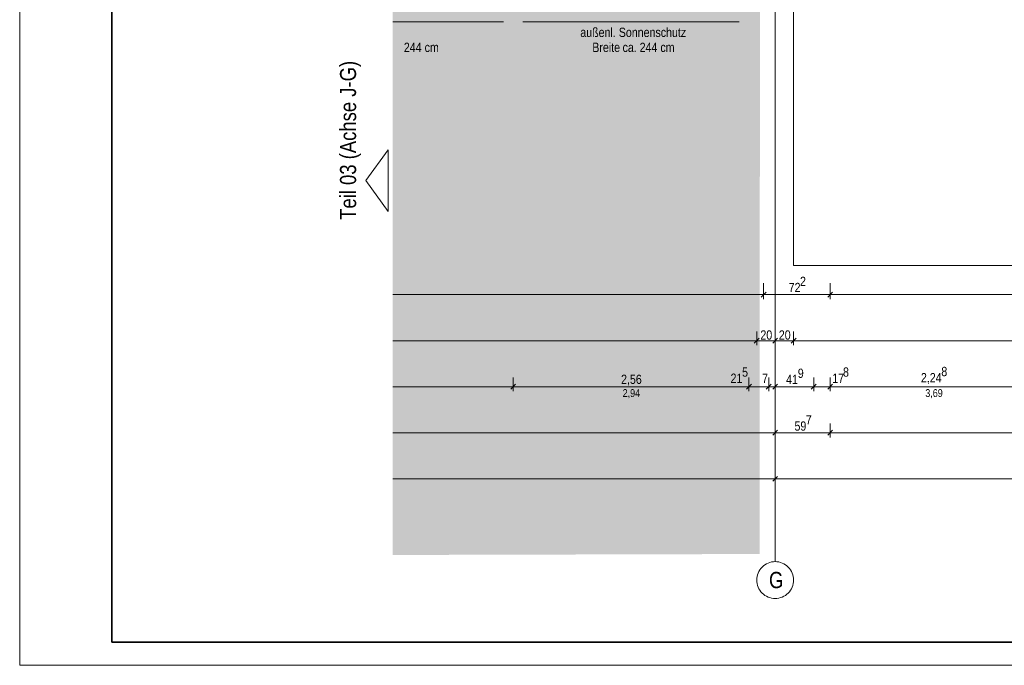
# Model space of a CAD drawing. Extents: x -620 to 300, y 62 to 1162.
# Tile 1 of 256: x -620 to -406, y 62 to 203. Entities that reach past the tile are written whole.
import ezdxf
from ezdxf.lldxf.tags import DXFTag

# ---------------------------------------------------------------- set-up
doc = ezdxf.new("R2010")
doc.units = 0
doc.layers.get('0').update_dxf_attribs({"lineweight": 13})
for name, color, linetype, lineweight, true_color in [('30 -33 Aussenwände- 7 Fassade_ Elemente', 7, 'Continuous', 9, 0x00aacc), ('70 -72 Beschriftung- 1 Beschriftung allgemein', 7, 'Continuous', 9, 0xff6633), ('70 -76 Bemaßung- 2 Allgemein', 9, 'Continuous', 5, 0x808080), ('iwb_Layout BA_Markierung', 7, 'Continuous', 9, 0xbadcdc), ('iwb_Layout Text', 3, 'Continuous', 18, 0x00ff00)]:
    doc.layers.add(name, color=color, linetype=linetype, lineweight=lineweight, true_color=true_color)
doc.layers.add('70 -71 Achsen- 1 Gebäudeachsen', color=7, linetype='STRICHPUNKT2-A06G94XR8I', lineweight=18)
doc.layers.add('iwb_Plankopf Rahmen', color=7, linetype='Continuous', lineweight=35)
doc.styles.get("Standard").update_dxf_attribs({"font": 'ARIALN.TTF'})
tags = doc.linetypes.add('fein_strichliert-A06G94XS8I', pattern=[4, 1, -2, 1]).pattern_tags.tags
tags[8:9] = [DXFTag(74, 4), DXFTag(75, 0), DXFTag(340, '0'), DXFTag(46, 0.0), DXFTag(50, 0.0), DXFTag(44, 0.0), DXFTag(45, 0.0)]
tags[6:7] = [DXFTag(74, 4), DXFTag(75, 0), DXFTag(340, '0'), DXFTag(46, 0.0), DXFTag(50, 0.0), DXFTag(44, 0.0), DXFTag(45, 0.0)]
tags[4:5] = [DXFTag(74, 4), DXFTag(75, 0), DXFTag(340, '0'), DXFTag(46, 0.0), DXFTag(50, 0.0), DXFTag(44, 0.0), DXFTag(45, 0.0)]
tags = doc.linetypes.add('STRICHPUNKT2-A06G94XR8I', pattern=[12.7, 6.35, -3.175, 0, -3.175]).pattern_tags.tags
tags[10:11] = [DXFTag(74, 4), DXFTag(75, 0), DXFTag(340, '0'), DXFTag(46, 0.0), DXFTag(50, 0.0), DXFTag(44, 0.0), DXFTag(45, 0.0)]
tags[8:9] = [DXFTag(74, 4), DXFTag(75, 0), DXFTag(340, '0'), DXFTag(46, 0.0), DXFTag(50, 0.0), DXFTag(44, 0.0), DXFTag(45, 0.0)]
tags[6:7] = [DXFTag(74, 4), DXFTag(75, 0), DXFTag(340, '0'), DXFTag(46, 0.0), DXFTag(50, 0.0), DXFTag(44, 0.0), DXFTag(45, 0.0)]
tags[4:5] = [DXFTag(74, 4), DXFTag(75, 0), DXFTag(340, '0'), DXFTag(46, 0.0), DXFTag(50, 0.0), DXFTag(44, 0.0), DXFTag(45, 0.0)]

# ---------------------------------------------------------------- blocks, each defined once
blk = doc.blocks.new('Polygon-A06G94XJ8I')
at = {"color": 0, "linetype": 'ByBlock', "lineweight": -2, "ltscale": 0.13}
blk.add_solid([(-458.92, 86.61), (-538.63, 86.4), (-458.75, 1083.81), (-538.63, 1083.81)], dxfattribs=at)
blk = doc.blocks.new('Referenz-A06G94XT8I')
at = {"layer": '30 -33 Aussenwände- 7 Fassade_ Elemente', "color": 0, "linetype": 'fein_strichliert-A06G94XS8I', "lineweight": -2, "ltscale": 0.13}
for p, q in [((-451.58, 149.25), (-451.58, 211.65)), ((-391.58, 149.25), (-451.58, 149.25))]:
    blk.add_line(p, q, dxfattribs=at)
at = {"layer": '70 -71 Achsen- 1 Gebäudeachsen', "color": 0, "linetype": 'STRICHPUNKT2-A06G94XR8I', "lineweight": -2, "ltscale": 0.13}
blk.add_line((-455.58, 1084.39), (-455.58, 84.95), dxfattribs=at)
at = {"layer": '70 -71 Achsen- 1 Gebäudeachsen', "color": 0, "linetype": 'Continuous', "lineweight": -2, "ltscale": 0.13}
for p, q in [((-458.91, 83.18), (-458.67, 83.49)), ((-458.67, 83.49), (-458.41, 83.78)), ((-458.41, 83.78), (-458.12, 84.05)), ((-458.12, 84.05), (-457.8, 84.28)), ((-457.8, 84.28), (-457.47, 84.48)), ((-457.47, 84.48), (-457.11, 84.65)), ((-457.11, 84.65), (-456.74, 84.78)), ((-456.74, 84.78), (-456.36, 84.88)), ((-456.36, 84.88), (-455.97, 84.93)), ((-455.97, 84.93), (-455.58, 84.95)), ((-455.58, 84.95), (-455.19, 84.93)), ((-455.19, 84.93), (-454.8, 84.88)), ((-454.8, 84.88), (-454.42, 84.78)), ((-454.42, 84.78), (-454.05, 84.65)), ((-454.05, 84.65), (-453.69, 84.48)), ((-453.69, 84.48), (-453.36, 84.28)), ((-453.36, 84.28), (-453.04, 84.05)), ((-453.04, 84.05), (-452.75, 83.78)), ((-452.75, 83.78), (-452.49, 83.49)), ((-452.49, 83.49), (-452.25, 83.18)), ((-459.58, 80.95), (-459.56, 81.35)), ((-459.56, 81.35), (-459.5, 81.73)), ((-459.5, 81.73), (-459.41, 82.11)), ((-459.41, 82.11), (-459.28, 82.48)), ((-459.28, 82.48), (-459.11, 82.84)), ((-459.11, 82.84), (-458.91, 83.18)), ((-452.25, 83.18), (-452.05, 82.84)), ((-452.05, 82.84), (-451.88, 82.48)), ((-451.88, 82.48), (-451.75, 82.11)), ((-451.75, 82.11), (-451.66, 81.73)), ((-451.66, 81.73), (-451.6, 81.35)), ((-451.6, 81.35), (-451.58, 80.95)), ((-459.56, 80.56), (-459.58, 80.95)), ((-459.5, 80.17), (-459.56, 80.56)), ((-459.41, 79.79), (-459.5, 80.17)), ((-459.28, 79.42), (-459.41, 79.79)), ((-459.11, 79.07), (-459.28, 79.42)), ((-451.88, 79.42), (-452.05, 79.07)), ((-451.75, 79.79), (-451.88, 79.42)), ((-451.66, 80.17), (-451.75, 79.79)), ((-451.6, 80.56), (-451.66, 80.17)), ((-451.58, 80.95), (-451.6, 80.56)), ((-458.91, 78.73), (-459.11, 79.07)), ((-458.67, 78.42), (-458.91, 78.73)), ((-458.41, 78.13), (-458.67, 78.42)), ((-458.12, 77.86), (-458.41, 78.13)), ((-457.8, 77.63), (-458.12, 77.86)), ((-457.47, 77.43), (-457.8, 77.63)), ((-457.11, 77.26), (-457.47, 77.43)), ((-456.74, 77.13), (-457.11, 77.26)), ((-456.36, 77.03), (-456.74, 77.13)), ((-455.97, 76.97), (-456.36, 77.03)), ((-454.8, 77.03), (-455.19, 76.97)), ((-454.42, 77.13), (-454.8, 77.03)), ((-454.05, 77.26), (-454.42, 77.13)), ((-453.69, 77.43), (-454.05, 77.26)), ((-453.36, 77.63), (-453.69, 77.43)), ((-453.04, 77.86), (-453.36, 77.63)), ((-452.75, 78.13), (-453.04, 77.86)), ((-452.49, 78.42), (-452.75, 78.13)), ((-452.25, 78.73), (-452.49, 78.42)), ((-452.05, 79.07), (-452.25, 78.73)), ((-455.58, 76.95), (-455.97, 76.97)), ((-455.19, 76.97), (-455.58, 76.95))]:
    blk.add_line(p, q, dxfattribs=at)
at = {"layer": '70 -72 Beschriftung- 1 Beschriftung allgemein', "color": 0, "linetype": 'Continuous', "lineweight": -2, "ltscale": 0.13}
for p, q in [((-538.63, 202.24), (-514.58, 202.24)), ((-510.38, 202.24), (-463.38, 202.24))]:
    blk.add_line(p, q, dxfattribs=at)
at = {"layer": '70 -76 Bemaßung- 2 Allgemein', "color": 0, "linetype": 'Continuous', "lineweight": -2, "ltscale": 0.13}
for p, q in [((-458.08, 145.45), (-458.08, 141.95)), ((-458.08, 145.45), (-458.08, 141.95)), ((-443.64, 145.45), (-443.64, 141.95)), ((-443.64, 145.45), (-443.64, 141.95)), ((-457.55, 143.48), (-458.61, 142.42)), ((-458.61, 142.42), (-457.55, 143.48)), ((-444.17, 142.42), (-443.11, 143.48)), ((-443.11, 143.48), (-444.17, 142.42)), ((-459.14, 142.95), (-538.63, 142.95)), ((-457.08, 142.95), (-459.14, 142.95)), ((-459.08, 142.95), (-457.02, 142.95)), ((-444.7, 142.95), (-457.02, 142.95)), ((-442.64, 142.95), (-444.7, 142.95)), ((-444.64, 142.95), (-442.58, 142.95)), ((26.42, 142.95), (-442.58, 142.95)), ((-459.58, 134.95), (-459.58, 131.95)), ((-459.58, 134.95), (-459.58, 131.95)), ((-455.58, 134.95), (-455.58, 131.95)), ((-455.58, 134.95), (-455.58, 131.95)), ((-451.58, 134.95), (-451.58, 131.95)), ((-451.58, 134.95), (-451.58, 131.95)), ((-460.64, 132.95), (-538.63, 132.95)), ((-459.08, 132.95), (-460.64, 132.95)), ((-460.11, 132.42), (-459.05, 133.48)), ((-459.05, 133.48), (-460.11, 132.42)), ((-460.08, 132.95), (-458.52, 132.95)), ((-456.64, 132.95), (-458.52, 132.95)), ((-455.08, 132.95), (-456.64, 132.95)), ((-456.11, 132.42), (-455.05, 133.48)), ((-455.05, 133.48), (-456.11, 132.42)), ((-456.08, 132.95), (-454.52, 132.95)), ((-452.64, 132.95), (-454.52, 132.95)), ((-451.08, 132.95), (-452.64, 132.95)), ((-451.05, 133.48), (-452.11, 132.42)), ((-452.11, 132.42), (-451.05, 133.48)), ((-452.08, 132.95), (-450.52, 132.95)), ((-295.64, 132.95), (-450.52, 132.95)), ((-512.48, 124.95), (-512.48, 121.95)), ((-512.48, 124.95), (-512.48, 121.95)), ((-461.28, 124.95), (-461.28, 121.95)), ((-461.28, 124.95), (-461.28, 121.95)), ((-456.98, 124.95), (-456.98, 121.95)), ((-456.98, 124.95), (-456.98, 121.95)), ((-455.58, 124.95), (-455.58, 121.95)), ((-455.58, 124.95), (-455.58, 121.95)), ((-447.2, 124.95), (-447.2, 121.95)), ((-447.2, 124.95), (-447.2, 121.95)), ((-443.64, 124.95), (-443.64, 121.95)), ((-443.64, 124.95), (-443.64, 121.95)), ((-513.54, 122.95), (-538.63, 122.95)), ((-511.98, 122.95), (-513.54, 122.95)), ((-511.95, 123.48), (-513.01, 122.42)), ((-513.01, 122.42), (-511.95, 123.48)), ((-512.98, 122.95), (-511.42, 122.95)), ((-462.34, 122.95), (-511.42, 122.95)), ((-462.34, 122.95), (-463.4, 122.95)), ((-460.78, 122.95), (-462.34, 122.95)), ((-460.78, 122.95), (-462.34, 122.95)), ((-460.75, 123.48), (-461.81, 122.42)), ((-460.75, 123.48), (-461.81, 122.42)), ((-456.98, 122.95), (-461.28, 122.95)), ((-458.04, 122.95), (-459.1, 122.95)), ((-456.48, 122.95), (-458.04, 122.95)), ((-457.51, 122.42), (-456.45, 123.48)), ((-456.45, 123.48), (-457.51, 122.42)), ((-457.48, 122.95), (-455.92, 122.95)), ((-455.58, 122.95), (-456.98, 122.95)), ((-456.11, 122.42), (-455.05, 123.48)), ((-456.11, 122.42), (-455.05, 123.48)), ((-456.08, 122.95), (-454.52, 122.95)), ((-456.08, 122.95), (-454.52, 122.95)), ((-455.92, 122.95), (-454.86, 122.95)), ((-448.26, 122.95), (-454.52, 122.95)), ((-454.52, 122.95), (-453.46, 122.95)), ((-448.26, 122.95), (-449.32, 122.95)), ((-446.7, 122.95), (-448.26, 122.95)), ((-446.7, 122.95), (-448.26, 122.95)), ((-446.67, 123.48), (-447.73, 122.42)), ((-446.67, 123.48), (-447.73, 122.42)), ((-443.64, 122.95), (-447.2, 122.95)), ((-444.17, 122.42), (-443.11, 123.48)), ((-444.17, 122.42), (-443.11, 123.48)), ((-444.14, 122.95), (-442.58, 122.95)), ((-444.14, 122.95), (-442.58, 122.95)), ((-399.74, 122.95), (-442.58, 122.95)), ((-442.58, 122.95), (-441.52, 122.95)), ((-455.05, 113.48), (-456.11, 112.42)), ((-456.11, 112.42), (-455.05, 113.48)), ((-455.58, 114.95), (-455.58, 111.95)), ((-455.58, 114.95), (-455.58, 111.95)), ((-443.11, 113.48), (-444.17, 112.42)), ((-444.17, 112.42), (-443.11, 113.48)), ((-443.64, 114.95), (-443.64, 111.95)), ((-443.64, 114.95), (-443.64, 111.95)), ((-456.64, 112.95), (-538.63, 112.95)), ((-455.08, 112.95), (-456.64, 112.95)), ((-456.08, 112.95), (-454.52, 112.95)), ((-444.7, 112.95), (-454.52, 112.95)), ((-443.14, 112.95), (-444.7, 112.95)), ((-444.14, 112.95), (-442.58, 112.95)), ((26.42, 112.95), (-442.58, 112.95)), ((-455.58, 104.95), (-455.58, 101.95)), ((-455.58, 104.95), (-455.58, 101.95)), ((-456.64, 102.95), (-538.63, 102.95)), ((-455.08, 102.95), (-456.64, 102.95)), ((-456.11, 102.42), (-455.05, 103.48)), ((-455.05, 103.48), (-456.11, 102.42)), ((-456.08, 102.95), (-454.52, 102.95)), ((-291.64, 102.95), (-454.52, 102.95))]:
    blk.add_line(p, q, dxfattribs=at)
at = {"layer": '70 -71 Achsen- 1 Gebäudeachsen', "color": 0, "linetype": 'Continuous', "lineweight": -2, "ltscale": 0.13, "insert": (-456.92, 82.72), "char_height": 3.5241, "attachment_point": 1}
blk.add_mtext('{\\fArial Narrow;G}', dxfattribs=at)
at = {"layer": '70 -72 Beschriftung- 1 Beschriftung allgemein', "color": 0, "linetype": 'Continuous', "lineweight": -2, "ltscale": 0.13, "char_height": 2.0138, "attachment_point": 1}
for s, insert in [('{\\fArial Narrow;außenl.}', (-497.89, 200.94)), ('{\\fArial Narrow;Sonnenschutz}', (-489.53, 200.94)), ('{\\fArial Narrow;244}', (-536.21, 197.68)), ('{\\fArial Narrow;cm}', (-531.7, 197.68)), ('{\\fArial Narrow;Breite}', (-495.29, 197.68)), ('{\\fArial Narrow;ca.}', (-488.71, 197.68)), ('{\\fArial Narrow;244}', (-485.01, 197.68)), ('{\\fArial Narrow;cm}', (-480.5, 197.68))]:
    blk.add_mtext(s, dxfattribs=dict(at, insert=insert))
at = {"layer": '70 -76 Bemaßung- 2 Allgemein', "color": 0, "linetype": 'Continuous', "lineweight": -2, "ltscale": 0.13, "attachment_point": 1}
for s, insert, char_height in [('{\\fArial Narrow;72}', (-452.64, 145.51), 2.0138), ('{\\fArial Narrow;2}', (-450.18, 146.85), 2.0138), ('{\\fArial Narrow;20}', (-458.78, 135.2), 2.0138), ('{\\fArial Narrow;20}', (-454.78, 135.2), 2.0138), ('{\\fArial Narrow;5}', (-462.76, 127.14), 2.0138), ('{\\fArial Narrow;9}', (-450.66, 126.88), 2.0138), ('{\\fArial Narrow;8}', (-440.84, 127.14), 2.0138), ('{\\fArial Narrow;8}', (-419.49, 127.26), 2.0138), ('{\\fArial Narrow;2,56}', (-489.04, 125.57), 2.0138), ('{\\fArial Narrow;21}', (-465.26, 125.8), 2.0138), ('{\\fArial Narrow;7}', (-458.41, 125.78), 2.0138), ('{\\fArial Narrow;41}', (-453.2, 125.54), 2.0138), ('{\\fArial Narrow;17}', (-443.16, 125.8), 2.0138), ('{\\fArial Narrow;2,24}', (-423.92, 125.92), 2.0138), ('{\\fArial Narrow;2,94}', (-488.7, 122.42), 1.7), ('{\\fArial Narrow;3,69}', (-422.97, 122.42), 1.7), ('{\\fArial Narrow;7}', (-448.91, 116.77), 2.0138), ('{\\fArial Narrow;59}', (-451.38, 115.42), 2.0138)]:
    blk.add_mtext(s, dxfattribs=dict(at, insert=insert, char_height=char_height))

msp = doc.modelspace()

# ---------------------------------------------------------------- linework, layer by layer
at = {"layer": 'iwb_Layout Text', "linetype": 'Continuous', "ltscale": 0.18}
for p, q in [((-544.48, 167.73), (-539.59, 174.42)), ((-539.59, 161.04), (-539.59, 174.42)), ((-539.59, 161.04), (-544.48, 167.73))]:
    msp.add_line(p, q, dxfattribs=at)
at = {"layer": 'iwb_Plankopf Rahmen', "color": 8, "lineweight": 13, "ltscale": 0.13, "true_color": 0x808080}
msp.add_lwpolyline([(300.35, 62.43), (-619.65, 62.43), (-619.65, 1162.43), (300.35, 1162.43), (300.35, 62.43)], close=True, dxfattribs=at)
at = {"layer": 'iwb_Plankopf Rahmen', "ltscale": 0.35}
msp.add_lwpolyline([(-599.65, 67.43), (-599.65, 1157.43), (295.35, 1157.43), (295.35, 67.43), (-599.65, 67.43)], close=True, dxfattribs=at)

# ---------------------------------------------------------------- block references
at = {"color": 8, "lineweight": 13, "ltscale": 0.13, "true_color": 0x808080}
msp.add_blockref('Referenz-A06G94XT8I', (0, 0), dxfattribs=at)
at = {"layer": 'iwb_Layout BA_Markierung', "ltscale": 0.13}
msp.add_blockref('Polygon-A06G94XJ8I', (0, 0), dxfattribs=at)

# ---------------------------------------------------------------- texts
at = {"layer": 'iwb_Layout Text', "ltscale": 0.18}
msp.add_text('Teil 03 (Achse J-G)', height=3.5, rotation=90, dxfattribs=at).set_placement((-546.59, 159.2))

doc.saveas('drawing.dxf')
